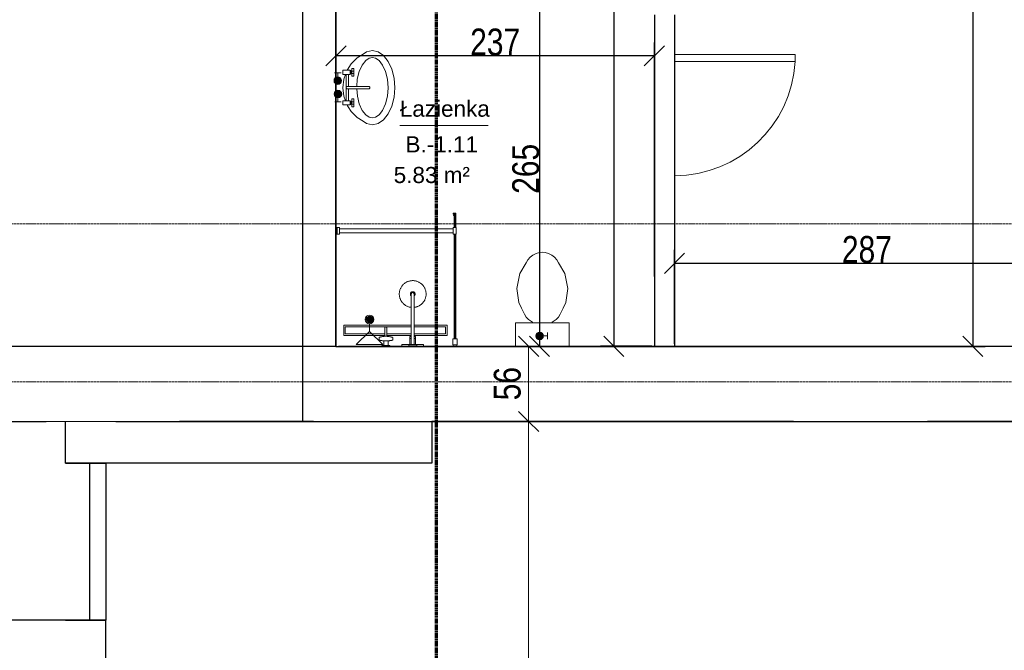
# Model space of a CAD drawing. Header units: millimetres. Extents: x -56641 to 6003, y -24465 to 16563.
# Tile 67 of 79: x -24221 to -16879, y -5569 to -870. Entities that reach past the tile are written whole.
import ezdxf
from ezdxf.lldxf.tags import DXFTag

# ---------------------------------------------------------------- set-up
doc = ezdxf.new("R2010")
doc.units = ezdxf.units.MM
doc.linetypes.add('Kreska', pattern=[6.35, 3.175, -3.175])
doc.linetypes.add('Linia siatki', pattern=[22.225, 12.7, -3.175, 3.175, -3.175])
for name, color, linetype, lineweight in [('A-ANNO-DIMS', 7, 'Continuous', 5), ('A-ANNO-DIMS-100', 7, 'Continuous', 5), ('A-AREA-IDEN', 7, 'Continuous', 5), ('A-DETL-GENF', 7, 'Continuous', 5), ('A-DOOR', 7, 'Continuous', 5), ('A-WALL', 7, 'Continuous', 5), ('G-ANNO-SYMB', 7, 'Continuous', 5), ('IS_Odbiorniki', 7, 'SOLID', 18), ('P-SANR-FIXT', 7, 'Continuous', 5), ('S-GRID', 7, 'Continuous', 5)]:
    doc.layers.add(name, color=color, linetype=linetype, lineweight=lineweight)
doc.layers.add('Default', color=7, linetype='Continuous')
doc.layers.add('IS_Ciepła_woda', color=1, linetype='DASHDOT', lineweight=30, true_color=0xff0000)
doc.styles.add('Arial_2', font='arial.ttf', dxfattribs={"width": 0.8, "height": 200})
doc.styles.add('Arial_3', font='arial.ttf', dxfattribs={"height": 120})
tags = doc.linetypes.add('DASHDOT', pattern=[20, 10, -5, 0, -5]).pattern_tags.tags
tags[10:11] = [DXFTag(74, 4), DXFTag(75, 0), DXFTag(340, '0'), DXFTag(46, 0.0), DXFTag(50, 0.0), DXFTag(44, 0.0), DXFTag(45, 0.0)]
tags[8:9] = [DXFTag(74, 4), DXFTag(75, 0), DXFTag(340, '0'), DXFTag(46, 0.0), DXFTag(50, 0.0), DXFTag(44, 0.0), DXFTag(45, 0.0)]
tags[6:7] = [DXFTag(74, 4), DXFTag(75, 0), DXFTag(340, '0'), DXFTag(46, 0.0), DXFTag(50, 0.0), DXFTag(44, 0.0), DXFTag(45, 0.0)]
tags[4:5] = [DXFTag(74, 4), DXFTag(75, 0), DXFTag(340, '0'), DXFTag(46, 0.0), DXFTag(50, 0.0), DXFTag(44, 0.0), DXFTag(45, 0.0)]
tags = doc.linetypes.add('SOLID', pattern=[10, 10, 0]).pattern_tags.tags
tags[6:7] = [DXFTag(74, 4), DXFTag(75, 0), DXFTag(340, '0'), DXFTag(46, 0.0), DXFTag(50, 0.0), DXFTag(44, 0.0), DXFTag(45, 0.0)]
tags[4:5] = [DXFTag(74, 4), DXFTag(75, 0), DXFTag(340, '0'), DXFTag(46, 0.0), DXFTag(50, 0.0), DXFTag(44, 0.0), DXFTag(45, 0.0)]
doc.dimstyles.new('REVIT_standard', dxfattribs={"dimscale": 304.8, "dimtxt": 204.05188, "dimasz": 0.492126, "dimexe": 0.328084, "dimexo": 0.0625, "dimgap": 0, "dimtad": 1, "dimdec": 0, "dimlfac": 0.1, "dimzin": 0, "dimdsep": 46, "dimtxsty": 'Arial_2', "dimblk1": 'OBLIQUE', "dimblk2": 'OBLIQUE', "dimsah": 1, "dimcen": 0.09, "dimazin": 0, "dimtfac": 1, "dimtdec": 4, "dimtix": 1, "dimtmove": 0, "dimatfit": 3, "dimfxl": 0.328084, "dimfxlon": 1, "dimtvp": 1, "dimtolj": 1, "dimtzin": 0, "dimarcsym": 2})

# ---------------------------------------------------------------- blocks, each defined once
blk = doc.blocks.new('DIMBLOCK67-RZUT PIWNICY')
at = {"layer": 'A-ANNO-DIMS-100', "color": 250, "true_color": 0x303030, "transparency": 16777216}
for p, q in [((-20426, -3864.4), (-20501, -3789.4)), ((-20426, -3864.4), (-20526, -3864.4)), ((-20426, -9034.4), (-20426, -3864.4)), ((-20426, -3864.4), (-20351, -3939.4)), ((-20426, -3864.4), (-20326, -3864.4)), ((-20426, -9034.4), (-20501, -8959.4)), ((-20426, -9034.4), (-20526, -9034.4)), ((-20426, -9034.4), (-20351, -9109.4)), ((-20426, -9034.4), (-20326, -9034.4))]:
    blk.add_line(p, q, dxfattribs=at)
at = {"layer": 'A-ANNO-DIMS-100', "color": 0, "transparency": 16777216, "insert": (-20685.6, -6633.1), "char_height": 200, "width": 440.752, "attachment_point": 1, "rotation": 90, "line_spacing_factor": 0.941778, "style": 'Arial_2'}
blk.add_mtext('517', dxfattribs=at)
blk = doc.blocks.new('_Oblique')
at = {"color": 0, "linetype": 'ByBlock', "lineweight": -2}
blk.add_line((-0.5, -0.5), (0.5, 0.5), dxfattribs=at)
blk = doc.blocks.new('DIMBLOCK68-RZUT PIWNICY')
at = {"layer": 'A-ANNO-DIMS-100', "color": 250, "true_color": 0x303030, "transparency": 16777216}
for p, q in [((-20426, -3304.4), (-20501, -3229.4)), ((-20426, -3304.4), (-20526, -3304.4)), ((-20426, -3864.4), (-20426, -3304.4)), ((-20426, -3304.4), (-20351, -3379.4)), ((-20426, -3304.4), (-20326, -3304.4)), ((-20426, -3864.4), (-20501, -3789.4)), ((-20426, -3864.4), (-20526, -3864.4)), ((-20426, -3864.4), (-20351, -3939.4)), ((-20426, -3864.4), (-20326, -3864.4))]:
    blk.add_line(p, q, dxfattribs=at)
at = {"layer": 'A-ANNO-DIMS-100', "color": 0, "transparency": 16777216, "insert": (-20685.6, -3706.8), "char_height": 200, "width": 293.835, "attachment_point": 1, "rotation": 90, "line_spacing_factor": 0.941778, "style": 'Arial_2'}
blk.add_mtext('56', dxfattribs=at)
blk = doc.blocks.new('AN_pomieszczenia - Room Tag With Area-359654-RZUT PIWNICY')
at = {"layer": 'A-AREA-IDEN'}
for p in [(-3.295, 0), (3.295, 0)]:
    blk.add_line(p, (0, 0), dxfattribs=at)
blk = doc.blocks.new('*D373')
at = {"layer": 'A-ANNO-DIMS', "color": 0, "lineweight": -2, "transparency": 16777216}
for p, q in [((-18839.4, 6445.6), (-17013, 6445.6)), ((-17113, 6445.6), (-17113, -3304.4)), ((-18839.4, -3304.4), (-17013, -3304.4))]:
    blk.add_line(p, q, dxfattribs=at)
at = {"layer": 'Defpoints', "color": 0, "transparency": 16777216}
for p in [(-18858.4, 6445.6), (-18858.4, -3304.4), (-17113, -3304.4)]:
    blk.add_point(p, dxfattribs=at)
at = {"layer": 'A-ANNO-DIMS', "color": 0, "lineweight": -2, "transparency": 16777216, "xscale": 150, "yscale": 150, "zscale": 150}
for p, rotation in [((-17113, 6445.6), 90), ((-17113, -3304.4), 270)]:
    blk.add_blockref('_Oblique', p, dxfattribs=dict(at, rotation=rotation))
at = {"layer": 'A-ANNO-DIMS', "color": 0, "transparency": 16777216, "insert": (-17215.2, 1570.6), "char_height": 200, "attachment_point": 5, "rotation": 90, "style": 'Arial_2'}
blk.add_mtext('\\A1;975', dxfattribs=at)
blk = doc.blocks.new('A$C4DF32C06')
at = {"layer": 'IS_Odbiorniki', "ltscale": 10}
h = blk.add_hatch(color=256, dxfattribs=at)
h.dxf.hatch_style = 1
edge = h.paths.add_edge_path()
edge.add_arc((28.2, 28.2), 28.2, 0, 360)
for points in [[(56.5, 28.2), (86.6, 28.2), (86.6, 52.7)], [(56.5, 28.2), (86.6, 28.2), (86.6, 3.8)]]:
    blk.add_lwpolyline(points, dxfattribs=at)
blk.add_circle((28.2, 28.2), 28.2, dxfattribs=at)
blk = doc.blocks.new('Sanitary_Showers_Roca_T-500-Pack-Basic-Thermostatic - T-500 Pack Basic Thermostatic-822852-Rzut Parteru')
at = {"layer": 'A-DETL-GENF'}
for p, q in [((63, 0), (-4.7, 0)), ((-4.7, 0), (-4.7, -13)), ((85.3, 0), (63, 0)), ((155.3, 0), (85.3, 0)), ((-174.7, -47), (-175.3, -48)), ((-175.3, -48), (-175.3, -65.1)), ((-175.3, -65.1), (-174.7, -66.2)), ((-173.9, -46.4), (-174.7, -47)), ((-174.7, -66.2), (-173.9, -66.7)), ((-172.8, -45.9), (-173.9, -46.4)), ((-173.9, -66.7), (-172.8, -67.2)), ((-171.4, -45.4), (-172.8, -45.9)), ((-172.8, -67.2), (-171.4, -67.7)), ((-169.8, -44.9), (-171.4, -45.4)), ((-171.4, -67.7), (-169.8, -68.2)), ((-167.8, -44.5), (-169.8, -44.9)), ((-169.8, -68.2), (-167.8, -68.7)), ((-165.6, -44), (-167.8, -44.5)), ((-167.8, -68.7), (-165.5, -69.1)), ((-163.2, -43.6), (-165.6, -44)), ((-165.5, -69.1), (-164, -69.6)), ((-164, -69.6), (-163.1, -69.8)), ((-160.5, -43.2), (-163.2, -43.6)), ((-163.1, -69.8), (-156.8, -71.3)), ((-157.6, -42.8), (-160.5, -43.2)), ((-154.4, -42.5), (-157.6, -42.8)), ((-156.8, -71.3), (-155.8, -71.5)), ((-155.8, -71.5), (-154.8, -71.7)), ((-154.8, -71.7), (-149.8, -72.7)), ((-123.6, -0.1), (-154.7, -0.1)), ((-154.7, -0.1), (-154.7, -6.1)), ((-154.7, -6.1), (-140.7, -6.1)), ((-151.1, -42.2), (-154.4, -42.5)), ((-147.7, -41.9), (-151.1, -42.2)), ((-149.8, -72.7), (-148.9, -72.8)), ((-148.9, -72.8), (-147.9, -73)), ((-147.9, -73), (-146.8, -73.1)), ((-144.1, -41.7), (-147.7, -41.9)), ((-146.8, -73.1), (-142.4, -73.8)), ((-140.7, -41.5), (-144.1, -41.7)), ((-140.7, -6.1), (-140.7, -41.5)), ((-140.7, -6.1), (-108.7, -6.1)), ((-134.3, -41.3), (-140.7, -41.5)), ((-127.9, -41.2), (-134.3, -41.3)), ((-121.5, -41.2), (-127.9, -41.2)), ((-94.7, -0.1), (-123.6, -0.1)), ((-115.1, -41.3), (-121.5, -41.2)), ((-108.7, -41.5), (-115.1, -41.3)), ((-108.7, -41.5), (-108.7, -6.1)), ((-108.7, -6.1), (-94.7, -6.1)), ((-105.4, -41.7), (-108.7, -41.5)), ((-107, -73.7), (-102.6, -73.1)), ((-101.8, -41.9), (-105.4, -41.7)), ((-102.6, -73.1), (-101.5, -73)), ((-98.3, -42.2), (-101.8, -41.9)), ((-101.5, -73), (-100.5, -72.8)), ((-100.5, -72.8), (-99.6, -72.7)), ((-99.6, -72.7), (-94.7, -71.7)), ((-95, -42.5), (-98.3, -42.2)), ((-91.9, -42.8), (-95, -42.5)), ((-94.7, -6.1), (-94.7, -0.1)), ((-94.7, -71.7), (-93.6, -71.5)), ((-93.6, -71.5), (-92.6, -71.3)), ((-92.6, -71.3), (-86.4, -69.8)), ((-89, -43.2), (-91.9, -42.8)), ((-86.3, -43.6), (-89, -43.2)), ((-86.4, -69.8), (-85.4, -69.5)), ((-83.8, -44), (-86.3, -43.6)), ((-85.4, -69.5), (-83.9, -69.1)), ((-83.9, -69.1), (-81.6, -68.6)), ((-81.6, -44.4), (-83.8, -44)), ((-79.7, -44.9), (-81.6, -44.4)), ((-81.6, -68.6), (-79.6, -68.2)), ((-78, -45.4), (-79.7, -44.9)), ((-79.6, -68.2), (-78, -67.7)), ((-76.6, -45.9), (-78, -45.4)), ((-78, -67.7), (-76.6, -67.2)), ((-75.5, -46.4), (-76.6, -45.9)), ((-76.6, -67.2), (-75.5, -66.7)), ((-74.8, -46.9), (-75.5, -46.4)), ((-75.5, -66.7), (-74.8, -66.1)), ((-74.1, -48), (-74.8, -46.9)), ((-74.8, -66.1), (-74.1, -65.1)), ((-74.1, -65.1), (-74.1, -48)), ((-4.7, -13), (53.8, -13)), ((45.3, -0.1), (45.3, -12.1)), ((45.3, -12.1), (105.3, -12.1)), ((53.8, -13), (54, -29.1)), ((53.8, -13), (61.3, -13)), ((54, -29.1), (54, -31.8)), ((54, -31.8), (54.3, -52.5)), ((54.3, -52.5), (54.7, -73.3)), ((54.4, -57.9), (65, -57.9)), ((54.7, -73.3), (65, -73.3)), ((60.3, -57.9), (59.5, -57.9)), ((60.3, -73.2), (59.5, -73.3)), ((61.1, -57.8), (60.3, -57.9)), ((61.1, -73.1), (60.3, -73.2)), ((61.9, -57.6), (61.1, -57.8)), ((61.9, -73), (61.1, -73.1)), ((61.3, -12.1), (61.3, -14.6)), ((61.3, -14.6), (89.3, -14.6)), ((62.6, -57.4), (61.9, -57.6)), ((62.6, -72.8), (61.9, -73)), ((63.4, -57.2), (62.6, -57.4)), ((63.4, -72.6), (62.6, -72.8)), ((64.2, -57), (63.4, -57.2)), ((64.2, -72.3), (63.4, -72.6)), ((65, -56.7), (64.2, -57)), ((65, -72.1), (64.2, -72.3)), ((65, -73.3), (64.8, -290.3)), ((65, -14.6), (65, -73.3)), ((89.3, -12.1), (75.3, -12.1)), ((85.6, -73.3), (85.6, -14.6)), ((86.4, -56.9), (85.6, -56.7)), ((85.6, -57.9), (96.2, -57.9)), ((86.4, -72.3), (85.6, -72)), ((85.6, -290.3), (85.6, -73.3)), ((85.6, -73.3), (95.8, -73.3)), ((87.2, -57.2), (86.4, -56.9)), ((87.2, -72.5), (86.4, -72.3)), ((88, -57.4), (87.2, -57.2)), ((88, -72.7), (87.2, -72.5)), ((88.8, -57.6), (88, -57.4)), ((88.8, -72.9), (88, -72.7)), ((89.6, -57.8), (88.8, -57.6)), ((89.6, -73.1), (88.8, -72.9)), ((89.3, -14.6), (89.3, -12.1)), ((96.8, -13), (89.3, -13)), ((90.4, -57.9), (89.6, -57.8)), ((90.4, -73.2), (89.6, -73.1)), ((91.3, -57.9), (90.4, -57.9)), ((91.3, -73.3), (90.4, -73.2)), ((95.8, -73.3), (96.3, -52.5)), ((96.3, -52.5), (96.5, -31.8)), ((96.5, -29.1), (96.8, -13)), ((96.5, -31.8), (96.5, -29.1)), ((96.8, -13), (155.3, -13)), ((105.3, -12.1), (105.3, -0.1)), ((155.3, -13), (155.3, 0)), ((-142.4, -73.8), (-141.6, -73.9)), ((-141.6, -73.9), (-140.6, -74)), ((-140.6, -74), (-139.6, -74.1)), ((-139.6, -74.1), (-138.6, -74.2)), ((-138.6, -74.2), (-137.6, -74.3)), ((-137.6, -74.3), (-136.5, -74.3)), ((-136.5, -74.3), (-133.6, -74.6)), ((-133.6, -74.6), (-132.8, -74.6)), ((-132.8, -74.6), (-131.7, -74.7)), ((-131.7, -74.7), (-131.7, -80.5)), ((-131.7, -74.7), (-128.9, -74.8)), ((-131.7, -80.5), (-131.7, -86)), ((-131.7, -86), (-131.7, -88.8)), ((-131.7, -88.8), (-131.7, -91.8)), ((-131.7, -91.8), (-131.7, -96.5)), ((-131.7, -96.5), (-131.7, -101.5)), ((-131.7, -101.5), (-131.7, -116.3)), ((-131.7, -116.3), (-131.7, -138.6)), ((-131.7, -138.6), (-131.5, -139.9)), ((-131.5, -139.9), (-131.1, -141.1)), ((-131.1, -141.1), (-130.4, -142.3)), ((-130.4, -142.3), (-129.5, -143.4)), ((-129.5, -143.4), (-127.2, -144.9)), ((-128.9, -74.8), (-126.1, -74.9)), ((-127.2, -144.9), (-126, -145.3)), ((-126.1, -74.9), (-123.3, -74.9)), ((-126, -145.3), (-124.7, -145.5)), ((-124.7, -145.5), (-123.4, -145.3)), ((-123.4, -145.3), (-122.1, -144.9)), ((-123.3, -74.9), (-120.5, -74.8)), ((-122.1, -144.9), (-119.9, -143.3)), ((-120.5, -74.8), (-117.7, -74.7)), ((-119.9, -143.3), (-119, -142.3)), ((-119, -142.3), (-118.3, -141.1)), ((-118.3, -141.1), (-117.8, -139.9)), ((-117.8, -139.9), (-117.7, -138.6)), ((-117.7, -74.7), (-116.7, -74.6)), ((-117.7, -109.6), (-117.7, -74.7)), ((-117.7, -121.5), (-117.7, -109.6)), ((-117.7, -130.3), (-117.7, -121.5)), ((-117.7, -136.7), (-117.7, -130.3)), ((-117.7, -138.6), (-117.7, -136.7)), ((-116.7, -74.6), (-115.8, -74.6)), ((-115.8, -74.6), (-112.9, -74.3)), ((-112.9, -74.3), (-111.8, -74.3)), ((-111.8, -74.3), (-110.8, -74.2)), ((-110.8, -74.2), (-109.8, -74.1)), ((-109.8, -74.1), (-108.8, -74)), ((-108.8, -74), (-107.9, -73.9)), ((-107.9, -73.9), (-107, -73.7)), ((49.5, -293.1), (44.6, -294.6)), ((54.6, -291.9), (49.5, -293.1)), ((59.6, -291), (54.6, -291.9)), ((64.8, -290.3), (59.6, -291)), ((65, -290.3), (65, -385.5)), ((90.3, -290.9), (85.6, -290.3)), ((85.6, -385.5), (85.6, -290.3)), ((95.3, -291.8), (90.3, -290.9)), ((100.2, -292.9), (95.3, -291.8)), ((104.9, -294.3), (100.2, -292.9)), ((-21.6, -364.9), (-22.7, -369.8)), ((-20.2, -360.1), (-21.6, -364.9)), ((-18.7, -355.5), (-20.2, -360.1)), ((-16.9, -351), (-18.7, -355.5)), ((-15, -346.7), (-16.9, -351)), ((-12.8, -342.5), (-15, -346.7)), ((-10.6, -338.5), (-12.8, -342.5)), ((-8.2, -334.6), (-10.6, -338.5)), ((-5.6, -331), (-8.2, -334.6)), ((-2.9, -327.4), (-5.6, -331)), ((0, -324), (-2.9, -327.4)), ((3.1, -320.6), (0, -324)), ((6.4, -317.2), (3.1, -320.6)), ((10, -314.1), (6.4, -317.2)), ((13.7, -311), (10, -314.1)), ((17.6, -308.1), (13.7, -311)), ((21.7, -305.3), (17.6, -308.1)), ((26, -302.8), (21.7, -305.3)), ((30.4, -300.4), (26, -302.8)), ((35, -298.2), (30.4, -300.4)), ((39.7, -296.3), (35, -298.2)), ((44.6, -294.6), (39.7, -296.3)), ((109.5, -295.8), (104.9, -294.3)), ((114, -297.6), (109.5, -295.8)), ((118.4, -299.5), (114, -297.6)), ((122.5, -301.6), (118.4, -299.5)), ((126.6, -303.9), (122.5, -301.6)), ((130.4, -306.3), (126.6, -303.9)), ((134.1, -308.9), (130.4, -306.3)), ((137.6, -311.6), (134.1, -308.9)), ((141.1, -314.5), (137.6, -311.6)), ((144.5, -317.6), (141.1, -314.5)), ((147.8, -320.9), (144.5, -317.6)), ((151, -324.4), (147.8, -320.9)), ((154.1, -328.2), (151, -324.4)), ((157, -332.1), (154.1, -328.2)), ((159.7, -336.2), (157, -332.1)), ((162.3, -340.5), (159.7, -336.2)), ((164.7, -344.9), (162.3, -340.5)), ((166.8, -349.5), (164.7, -344.9)), ((168.8, -354.2), (166.8, -349.5)), ((170.5, -359.1), (168.8, -354.2)), ((171.9, -364), (170.5, -359.1)), ((173.1, -369), (171.9, -364)), ((-24.6, -384.8), (-24.7, -390)), ((-24.7, -390), (-24.6, -395.1)), ((-24.2, -379.7), (-24.6, -384.8)), ((-24.6, -395.1), (-24.2, -400.3)), ((-23.6, -374.7), (-24.2, -379.7)), ((-24.2, -400.3), (-23.5, -405.4)), ((-22.7, -369.8), (-23.6, -374.7)), ((-23.5, -405.4), (-22.5, -410.5)), ((-22.5, -410.5), (-21.3, -415.5)), ((-21.3, -415.5), (-19.9, -420.5)), ((-19.9, -420.5), (-18.2, -425.3)), ((-18.2, -425.3), (-16.2, -430)), ((-16.2, -430), (-14.1, -434.6)), ((-14.1, -434.6), (-11.7, -439.1)), ((-11.7, -439.1), (-9.1, -443.3)), ((58.2, -386.3), (57.8, -388.8)), ((57.8, -388.8), (57.9, -391.4)), ((57.9, -391.4), (58.3, -393.9)), ((58.9, -383.8), (58.2, -386.3)), ((58.3, -393.9), (59.1, -396.4)), ((59.9, -381.4), (58.9, -383.8)), ((59.1, -396.4), (60.3, -398.7)), ((61.3, -379.3), (59.9, -381.4)), ((60.3, -398.7), (61.7, -400.8)), ((63, -377.3), (61.3, -379.3)), ((61.7, -400.8), (63.5, -402.7)), ((65, -375.6), (63, -377.3)), ((63.5, -402.7), (65.5, -404.3)), ((65, -385.5), (65.3, -392.3)), ((65.3, -392.3), (69, -397.9)), ((65.5, -404.3), (67.8, -405.6)), ((67.8, -405.6), (70.2, -406.5)), ((69, -397.9), (75.3, -400.1)), ((70.2, -406.5), (72.7, -407.1)), ((72.7, -407.1), (75.3, -407.3)), ((75.3, -400.1), (81.6, -397.9)), ((75.3, -407.3), (77.9, -407.1)), ((77.9, -407.1), (80.4, -406.5)), ((80.4, -406.5), (82.8, -405.6)), ((81.6, -397.9), (85.3, -392.3)), ((82.8, -405.6), (85, -404.3)), ((85, -404.3), (87.1, -402.7)), ((85.3, -392.3), (85.6, -385.5)), ((87.6, -377.3), (85.6, -375.6)), ((87.1, -402.7), (88.8, -400.8)), ((89.3, -379.3), (87.6, -377.3)), ((88.8, -400.8), (90.3, -398.7)), ((90.7, -381.4), (89.3, -379.3)), ((90.3, -398.7), (91.5, -396.4)), ((91.7, -383.8), (90.7, -381.4)), ((91.5, -396.4), (92.3, -393.9)), ((92.4, -386.3), (91.7, -383.8)), ((92.3, -393.9), (92.7, -391.4)), ((92.8, -388.8), (92.4, -386.3)), ((92.7, -391.4), (92.8, -388.8)), ((161.1, -441), (163.4, -437)), ((163.4, -437), (165.5, -432.8)), ((165.5, -432.8), (167.5, -428.5)), ((167.5, -428.5), (169.2, -424)), ((169.2, -424), (170.8, -419.4)), ((170.8, -419.4), (172.1, -414.6)), ((172.1, -414.6), (173.3, -409.8)), ((174.1, -374.1), (173.1, -369)), ((173.3, -409.8), (174.2, -404.8)), ((174.7, -379.3), (174.1, -374.1)), ((174.2, -404.8), (174.8, -399.8)), ((175.1, -384.4), (174.7, -379.3)), ((174.8, -399.8), (175.2, -394.7)), ((175.3, -389.6), (175.1, -384.4)), ((175.2, -394.7), (175.3, -389.6)), ((-9.1, -443.3), (-6.4, -447.5)), ((-6.4, -447.5), (-3.5, -451.4)), ((-3.5, -451.4), (-0.4, -455.1)), ((-0.4, -455.1), (2.8, -458.6)), ((2.8, -458.6), (6.1, -461.9)), ((6.1, -461.9), (9.5, -465.1)), ((9.5, -465.1), (13, -468)), ((13, -468), (16.5, -470.7)), ((16.5, -470.7), (20.2, -473.2)), ((20.2, -473.2), (24, -475.6)), ((24, -475.6), (28, -477.9)), ((28, -477.9), (32.2, -480)), ((32.2, -480), (36.6, -482)), ((36.6, -482), (41, -483.7)), ((41, -483.7), (45.7, -485.3)), ((45.7, -485.3), (50.4, -486.6)), ((50.4, -486.6), (55.3, -487.7)), ((55.3, -487.7), (60.2, -488.6)), ((60.2, -488.6), (65.3, -489.3)), ((65.3, -489.3), (70.4, -489.6)), ((70.4, -489.6), (75.5, -489.8)), ((75.5, -489.8), (80.6, -489.6)), ((80.6, -489.6), (85.8, -489.2)), ((85.8, -489.2), (90.9, -488.5)), ((90.9, -488.5), (96, -487.6)), ((96, -487.6), (101.1, -486.4)), ((101.1, -486.4), (106, -484.9)), ((106, -484.9), (110.8, -483.2)), ((110.8, -483.2), (115.6, -481.3)), ((115.6, -481.3), (120.2, -479.1)), ((120.2, -479.1), (124.6, -476.8)), ((124.6, -476.8), (128.9, -474.2)), ((128.9, -474.2), (133, -471.4)), ((133, -471.4), (136.9, -468.5)), ((136.9, -468.5), (140.6, -465.5)), ((140.6, -465.5), (144.1, -462.3)), ((144.1, -462.3), (147.5, -459)), ((147.5, -459), (150.6, -455.6)), ((150.6, -455.6), (153.5, -452.1)), ((153.5, -452.1), (156.2, -448.5)), ((156.2, -448.5), (158.7, -444.9)), ((158.7, -444.9), (161.1, -441))]:
    blk.add_line(p, q, dxfattribs=at)
blk = doc.blocks.new('Plumbing_Drainage_Roca_IN-WALL-950-IN-DRAIN-CHANNEL-Installatio - IN-WALL 950 IN-DRAIN CHANNEL - Installation drainage kit-V29-Rzut Parteru')
at = {"layer": 'A-DETL-GENF'}
for p, q in [((-385.7, 39.3), (-385.7, -38.1)), ((-78, 39.3), (-385.7, 39.3)), ((-78, 39.3), (-385.7, 39.3)), ((-385.7, 39.3), (-385.7, -38.1)), ((-78, 27.3), (-373.4, 27.3)), ((-373.4, 27.3), (-373.4, -26)), ((118.7, 39.3), (-63.9, 39.3)), ((118.7, 39.3), (-63.9, 39.3)), ((118.7, 27.3), (-63.9, 27.3)), ((385.8, 39.3), (139.3, 39.3)), ((385.8, 39.3), (139.3, 39.3)), ((373.6, 27.3), (139.3, 27.3)), ((373.6, -26), (373.6, 27.3)), ((385.8, -38.1), (385.8, 39.3)), ((385.8, -38.1), (385.8, 39.3)), ((-385.7, -38.1), (118.6, -38.1)), ((-385.7, -38.1), (118.6, -38.1)), ((-373.4, -26), (118.7, -26)), ((139.3, -26), (373.6, -26)), ((139.3, -38.1), (385.8, -38.1)), ((139.3, -38.1), (385.8, -38.1))]:
    blk.add_line(p, q, dxfattribs=at)
blk = doc.blocks.new('Sanitary_Shower-screens_Shower-wall-Square_100_GB51SRWL10 _1_ - 1000 mm_ Chromed Profiles-830542-Rzut Parteru')
at = {"layer": 'P-SANR-FIXT', "color": 13, "true_color": 0xcb6b69}
for p, q in [((11, 898), (1, 898)), ((11, 899), (11, 898)), ((11, 898), (11, 870)), ((56.5, 900), (12, 900)), ((58, 869.5), (58, 898.5)), ((837, 890.5), (58, 890.5)), ((58, 890.5), (58, 877.5)), ((837, 887), (58, 887)), ((58, 887), (58, 881)), ((887, 893), (837, 893)), ((837, 893), (837, 870)), ((887, 870), (887, 893)), ((993.5, 890.5), (887, 890.5)), ((991.5, 887), (887, 887)), ((980, 888.6), (979.9, 887.1)), ((979.9, 887.1), (991.8, 888.3)), ((991.4, 889.5), (980, 888.6)), ((991.5, 881), (991.5, 887)), ((991.8, 888.3), (991.8, 879.7)), ((993, 880.1), (993, 888)), ((993.5, 877.5), (993.5, 890.5)), ((1, 870), (11, 870)), ((11, 870), (11, 869)), ((12, 868), (56.5, 868)), ((58, 881), (837, 881)), ((58, 877.5), (837, 877.5)), ((837, 870), (887, 870)), ((846.5, 870), (846.5, 23)), ((877.5, 23), (877.5, 870)), ((887, 881), (991.5, 881)), ((887, 877.5), (981.3, 877.5)), ((977.8, 872.6), (991.1, 871.2)), ((981.1, 876.9), (978.3, 877.2)), ((991.8, 879.7), (979.9, 880.9)), ((979.9, 880.9), (979.9, 879.8)), ((979.9, 879.8), (981.8, 879.6)), ((981.8, 879.6), (981.1, 876.9)), ((988.9, 876), (989.6, 878.9)), ((991.5, 875.7), (988.9, 876)), ((989.3, 877.5), (993.5, 877.5)), ((989.6, 878.9), (991.3, 878.6)), ((846.5, 23), (837, 23)), ((837, 23), (837, 0)), ((837, 0), (887, 0)), ((838, 6), (888, 6)), ((846.5, 23), (877.5, 23)), ((887, 23), (877.5, 23)), ((887, 0), (887, 23))]:
    blk.add_line(p, q, dxfattribs=at)
for centre, radius, start, end in [((12, 899), 1, 90, 180), ((56.5, 898.5), 1.5, 0, 90), ((991.5, 888), 1.51, 2.45046, 94.355), ((12, 869), 1, 180, 270), ((56.5, 869.5), 1.5, 270, 360), ((978, 874.9), 2.29, 83.07274, 263.75801), ((991.3, 873.5), 2.28, 263.75801, 84.12082), ((991.5, 880.1), 1.52, 261.82393, 359.96907)]:
    blk.add_arc(centre, radius, start, end, dxfattribs=at)
blk = doc.blocks.new('M_Jednoskrzydłowe płytowe - 90-1507568-RZUT PIWNICY')
at = {"layer": 'A-DOOR'}
for p, q in [((399, -60), (399, -960.2)), ((450, -60), (399, -60)), ((450, -60), (450, -960.2)), ((450, -960.2), (399, -960.2))]:
    blk.add_line(p, q, dxfattribs=at)
blk.add_arc((450, -60), 901.7, 180, 266.7576, dxfattribs=at)
blk = doc.blocks.new('*D387')
at = {"layer": 'A-ANNO-DIMS', "color": 0, "lineweight": -2, "transparency": 16777216}
for p, q in [((-21862.4, -2782.9), (-21862.4, -1040)), ((-19488.4, -2782.9), (-19488.4, -1040)), ((-19488.4, -1140), (-21862.4, -1140))]:
    blk.add_line(p, q, dxfattribs=at)
at = {"layer": 'Defpoints', "color": 0, "transparency": 16777216}
for p in [(-21862.4, -1140), (-21862.4, -2802), (-19488.4, -2802)]:
    blk.add_point(p, dxfattribs=at)
at = {"layer": 'A-ANNO-DIMS', "color": 0, "lineweight": -2, "transparency": 16777216, "xscale": 150, "yscale": 150, "zscale": 150, "rotation": 180}
blk.add_blockref('_Oblique', (-21862.4, -1140), dxfattribs=at)
at = {"layer": 'A-ANNO-DIMS', "color": 0, "lineweight": -2, "transparency": 16777216, "xscale": 150, "yscale": 150, "zscale": 150}
blk.add_blockref('_Oblique', (-19488.4, -1140), dxfattribs=at)
at = {"layer": 'A-ANNO-DIMS', "color": 0, "transparency": 16777216, "insert": (-20675.4, -1037.8), "char_height": 200, "attachment_point": 5, "style": 'Arial_2'}
blk.add_mtext('\\A1;237', dxfattribs=at)
blk = doc.blocks.new('*D388')
at = {"layer": 'A-ANNO-DIMS', "color": 0, "lineweight": -2, "transparency": 16777216}
for p, q in [((-19507.5, 2085.6), (-19890, 2085.6)), ((-19790, 2085.6), (-19790, -3304.4)), ((-19507.5, -3304.4), (-19890, -3304.4))]:
    blk.add_line(p, q, dxfattribs=at)
at = {"layer": 'Defpoints', "color": 0, "transparency": 16777216}
for p in [(-19488.4, 2085.6), (-19790, -3304.4), (-19488.4, -3304.4)]:
    blk.add_point(p, dxfattribs=at)
at = {"layer": 'A-ANNO-DIMS', "color": 0, "lineweight": -2, "transparency": 16777216, "xscale": 150, "yscale": 150, "zscale": 150}
for p, rotation in [((-19790, 2085.6), 90), ((-19790, -3304.4), 270)]:
    blk.add_blockref('_Oblique', p, dxfattribs=dict(at, rotation=rotation))
at = {"layer": 'A-ANNO-DIMS', "color": 0, "transparency": 16777216, "insert": (-19892.2, -609.4), "char_height": 200, "attachment_point": 5, "rotation": 90, "style": 'Arial_2'}
blk.add_mtext('\\A1;539', dxfattribs=at)
blk = doc.blocks.new('*D394')
at = {"layer": 'A-ANNO-DIMS', "color": 0, "lineweight": -2, "transparency": 16777216}
for p, q in [((-19338.4, -3285.4), (-19338.4, -2586)), ((-16468.4, -3285.4), (-16468.4, -2586)), ((-16468.4, -2686), (-19338.4, -2686))]:
    blk.add_line(p, q, dxfattribs=at)
at = {"layer": 'Defpoints', "color": 0, "transparency": 16777216}
for p in [(-19338.4, -2686), (-19338.4, -3304.4), (-16468.4, -3304.4)]:
    blk.add_point(p, dxfattribs=at)
at = {"layer": 'A-ANNO-DIMS', "color": 0, "lineweight": -2, "transparency": 16777216, "xscale": 150, "yscale": 150, "zscale": 150, "rotation": 180}
blk.add_blockref('_Oblique', (-19338.4, -2686), dxfattribs=at)
at = {"layer": 'A-ANNO-DIMS', "color": 0, "lineweight": -2, "transparency": 16777216, "xscale": 150, "yscale": 150, "zscale": 150}
blk.add_blockref('_Oblique', (-16468.4, -2686), dxfattribs=at)
at = {"layer": 'A-ANNO-DIMS', "color": 0, "transparency": 16777216, "insert": (-17903.4, -2583.9), "char_height": 200, "attachment_point": 5, "style": 'Arial_2'}
blk.add_mtext('\\A1;287', dxfattribs=at)
blk = doc.blocks.new('*D398')
at = {"layer": 'A-ANNO-DIMS', "color": 0, "lineweight": -2, "transparency": 16777216}
for p, q in [((-21843.8, -659.4), (-20244.6, -659.4)), ((-20344.6, -659.4), (-20344.6, -3304.4)), ((-21843.4, -3304.4), (-20244.6, -3304.4))]:
    blk.add_line(p, q, dxfattribs=at)
at = {"layer": 'Defpoints', "color": 0, "transparency": 16777216}
for p in [(-21862.8, -659.4), (-21862.4, -3304.4), (-20344.6, -3304.4)]:
    blk.add_point(p, dxfattribs=at)
at = {"layer": 'A-ANNO-DIMS', "color": 0, "lineweight": -2, "transparency": 16777216, "xscale": 150, "yscale": 150, "zscale": 150}
for p, rotation in [((-20344.6, -659.4), 90), ((-20344.6, -3304.4), 270)]:
    blk.add_blockref('_Oblique', p, dxfattribs=dict(at, rotation=rotation))
at = {"layer": 'A-ANNO-DIMS', "color": 0, "transparency": 16777216, "insert": (-20446.7, -1981.9), "char_height": 200, "attachment_point": 5, "rotation": 90, "style": 'Arial_2'}
blk.add_mtext('\\A1;265', dxfattribs=at)

msp = doc.modelspace()

# ---------------------------------------------------------------- hatches: boundary and pattern name
at = {"true_color": 0xed1f24}
h = msp.add_hatch(color=240, dxfattribs=at)
h.dxf.hatch_style = 1
edge = h.paths.add_edge_path()
edge.add_arc((-21848.164, -1325.052), 24.467, 0, 360)
h = msp.add_hatch(color=240, dxfattribs=at)
h.dxf.hatch_style = 1
edge = h.paths.add_edge_path()
edge.add_arc((-21847.593, -1424.709), 24.467, 0, 360)
h = msp.add_hatch(color=240, dxfattribs=at)
h.dxf.hatch_style = 1
edge = h.paths.add_edge_path()
edge.add_arc((-21847.593, -1424.709), 24.467, 0, 360)
h = msp.add_hatch(color=240, dxfattribs=at)
h.dxf.hatch_style = 1
edge = h.paths.add_edge_path()
edge.add_arc((-21611.051, -3103.594), 24.467, 0, 360)
h = msp.add_hatch(color=240, dxfattribs=at)
h.dxf.hatch_style = 1
edge = h.paths.add_edge_path()
edge.add_arc((-20344.553, -3226.836), 24.467, 0, 360)

# ---------------------------------------------------------------- linework, layer by layer
for p, q in [((-21862.416, 2085.593), (-21862.416, -3304.407)), ((-19488.416, -834.407), (-19488.416, -3304.407)), ((-19338.416, -834.407), (-19338.416, -3304.407)), ((-22112.416, -3304.407), (-22112.416, -3864.407)), ((-21862.416, -3304.407), (-21943.416, -3304.407)), ((-21862.416, -3304.407), (-17187.416, -3304.407)), ((-21693.416, -3304.407), (-17022.416, -3304.407)), ((-17308, -3304.407), (-18308, -3304.407)), ((-23878.416, -4174.407), (-23878.416, -3864.407)), ((-23503.416, -3864.407), (-22243.416, -3864.407)), ((-22029.332, -3864.407), (-23029.332, -3864.407)), ((-18451.416, -3864.407), (-21148.416, -3864.407)), ((-21148.416, -3864.407), (-21148.416, -4174.407)), ((-14180.416, -3864.407), (-17451.416, -3864.407)), ((-21148.416, -4174.407), (-23878.416, -4174.407)), ((-23878.416, -4174.407), (-23578.416, -4174.407)), ((-23698.416, -5344.407), (-23698.416, -4174.407)), ((-23578.416, -4174.407), (-23578.416, -5344.407)), ((-21148.416, -4174.407), (-22648.416, -4174.407)), ((-23878.416, -5344.407), (-23578.416, -5344.407)), ((-23578.416, -5344.407), (-23818.416, -5344.407))]:
    msp.add_line(p, q)
at = {"color": 240, "true_color": 0xed1f24}
for centre in [(-21848.164, -1325.052), (-21847.593, -1424.709), (-21847.593, -1424.709), (-21611.051, -3103.594), (-20344.553, -3226.836)]:
    msp.add_circle(centre, 24.467, dxfattribs=at)
at = {"layer": 'A-WALL', "lineweight": 25}
for p, q in [((-22112.416, 2085.593), (-22112.416, -3304.407)), ((-21862.416, -3304.407), (-21862.416, -564.407)), ((-21943.416, -3304.407), (-26783.416, -3304.407)), ((-16113.416, -3304.407), (-21693.416, -3304.407)), ((-29583.416, -3864.407), (-24023.416, -3864.407)), ((-22243.416, -3864.407), (-14203.416, -3864.407)), ((-23578.416, -5344.407), (-26785.416, -5344.407)), ((-23578.416, -5789.407), (-23578.416, -5344.407))]:
    msp.add_line(p, q, dxfattribs=at)
at = {"layer": 'A-WALL'}
msp.add_line((-24023.416, -3864.407), (-23503.416, -3864.407), dxfattribs=at)
at = {"layer": 'Default', "color": 7, "lineweight": 15, "ltscale": 35, "transparency": 33554687}
for p, q in [((-21590.855, -1100.717), (-21634.238, -1110.134)), ((-21547.472, -1110.134), (-21590.855, -1100.717)), ((-21749.08, -1200.498), (-21704.31, -1155.605)), ((-21704.31, -1155.605), (-21658.792, -1126.904)), ((-21640.159, -1174.731), (-21666.509, -1208.071)), ((-21634.238, -1110.134), (-21658.792, -1126.904)), ((-21614.094, -1156.924), (-21640.159, -1174.731)), ((-21590.855, -1151.881), (-21614.094, -1156.924)), ((-21567.617, -1156.924), (-21590.855, -1151.881)), ((-21541.551, -1174.731), (-21567.617, -1156.924)), ((-21507.059, -1137.743), (-21547.472, -1110.134)), ((-21515.201, -1208.071), (-21541.551, -1174.731)), ((-21472.334, -1181.663), (-21507.059, -1137.743)), ((-21810.758, -1278.138), (-21810.758, -1246.735)), ((-21810.758, -1246.735), (-21756.53, -1246.735)), ((-21778.078, -1246.735), (-21749.08, -1200.498)), ((-21756.53, -1246.735), (-21756.53, -1249.953)), ((-21743.372, -1253.904), (-21743.372, -1233.719)), ((-21743.372, -1233.719), (-21728.437, -1233.719)), ((-21728.437, -1233.719), (-21728.437, -1253.904)), ((-21666.509, -1208.071), (-21688.681, -1255.691)), ((-21493.048, -1255.691), (-21515.201, -1208.071)), ((-21445.699, -1238.904), (-21472.334, -1181.663)), ((-21428.968, -1305.56), (-21445.699, -1238.904)), ((-21810.758, -1278.138), (-21756.53, -1278.138)), ((-21810.758, -1377.092), (-21803.683, -1314.078)), ((-21803.683, -1314.078), (-21791.13, -1278.138)), ((-21786.009, -1278.138), (-21786.009, -1376.267)), ((-21769.243, -1278.138), (-21769.243, -1367.114)), ((-21756.53, -1249.953), (-21756.53, -1274.36)), ((-21756.53, -1249.953), (-21751.374, -1249.953)), ((-21751.374, -1274.36), (-21756.53, -1274.36)), ((-21756.53, -1274.36), (-21756.53, -1278.138)), ((-21751.374, -1249.953), (-21751.374, -1253.904)), ((-21751.374, -1270.413), (-21751.374, -1253.904)), ((-21751.374, -1253.904), (-21743.372, -1253.904)), ((-21751.374, -1270.413), (-21743.372, -1270.413)), ((-21751.374, -1270.413), (-21751.374, -1274.36)), ((-21743.372, -1270.413), (-21743.372, -1253.904)), ((-21743.372, -1253.904), (-21728.437, -1253.904)), ((-21743.372, -1291.503), (-21743.372, -1270.413)), ((-21743.372, -1270.413), (-21728.437, -1270.413)), ((-21728.437, -1291.503), (-21743.372, -1291.503)), ((-21728.437, -1253.904), (-21728.437, -1270.413)), ((-21728.437, -1270.413), (-21728.437, -1291.503)), ((-21703.26, -1313.749), (-21707.652, -1367.22)), ((-21688.681, -1255.691), (-21703.26, -1313.749)), ((-21478.469, -1313.695), (-21493.048, -1255.691)), ((-21473.419, -1377.092), (-21478.469, -1313.695)), ((-21423.244, -1377.092), (-21428.968, -1305.56)), ((-21803.683, -1440.101), (-21810.758, -1377.092)), ((-21786.009, -1367.114), (-21786.009, -1372.476)), ((-21781.297, -1367.114), (-21786.009, -1372.476)), ((-21786.009, -1372.476), (-21786.009, -1380.056)), ((-21786.009, -1376.267), (-21786.009, -1474.394)), ((-21786.009, -1380.056), (-21786.009, -1385.417)), ((-21786.009, -1380.056), (-21781.297, -1385.417)), ((-21635.767, -1367.114), (-21781.297, -1367.114)), ((-21781.297, -1385.417), (-21769.243, -1385.417)), ((-21614.343, -1385.417), (-21769.243, -1385.417)), ((-21769.243, -1385.417), (-21769.243, -1474.394)), ((-21707.652, -1385.417), (-21703.243, -1440.484)), ((-21614.343, -1367.114), (-21635.767, -1367.114)), ((-21610.023, -1372.476), (-21614.343, -1367.114)), ((-21610.023, -1380.056), (-21614.343, -1385.417)), ((-21610.023, -1380.056), (-21614.343, -1385.417)), ((-21610.023, -1372.476), (-21610.023, -1376.267)), ((-21610.023, -1376.267), (-21610.023, -1380.056)), ((-21478.469, -1440.484), (-21473.419, -1377.092)), ((-21428.968, -1448.624), (-21423.244, -1377.092)), ((-21791.698, -1474.394), (-21803.683, -1440.101)), ((-21743.372, -1481.563), (-21743.372, -1461.029)), ((-21743.372, -1461.029), (-21728.437, -1461.029)), ((-21728.437, -1461.029), (-21728.437, -1481.604)), ((-21703.243, -1440.484), (-21688.681, -1498.489)), ((-21493.048, -1498.489), (-21478.469, -1440.484)), ((-21445.699, -1515.279), (-21428.968, -1448.624)), ((-21810.758, -1505.797), (-21810.758, -1474.394)), ((-21756.53, -1474.394), (-21810.758, -1474.394)), ((-21756.53, -1505.797), (-21810.758, -1505.797)), ((-21775.696, -1511.236), (-21779.109, -1505.797)), ((-21770.948, -1518.813), (-21775.696, -1511.236)), ((-21749.08, -1553.685), (-21770.948, -1518.813)), ((-21756.53, -1474.394), (-21756.53, -1477.615)), ((-21756.53, -1477.615), (-21751.374, -1477.615)), ((-21756.53, -1477.615), (-21756.53, -1502.021)), ((-21751.374, -1502.021), (-21756.53, -1502.021)), ((-21756.53, -1502.021), (-21756.53, -1505.797)), ((-21751.374, -1502.021), (-21751.374, -1477.615)), ((-21751.374, -1481.563), (-21743.372, -1481.563)), ((-21751.374, -1498.628), (-21743.372, -1498.628)), ((-21743.372, -1481.604), (-21743.372, -1481.563)), ((-21743.372, -1498.628), (-21743.372, -1481.604)), ((-21743.372, -1481.604), (-21728.437, -1481.604)), ((-21728.437, -1498.628), (-21743.372, -1498.628)), ((-21743.372, -1518.813), (-21743.372, -1498.628)), ((-21728.437, -1518.813), (-21743.372, -1518.813)), ((-21728.437, -1481.604), (-21728.437, -1498.628)), ((-21728.437, -1498.628), (-21728.437, -1518.813)), ((-21688.681, -1498.489), (-21666.509, -1546.112)), ((-21515.201, -1546.112), (-21493.048, -1498.489)), ((-21472.334, -1572.517), (-21445.699, -1515.279)), ((-21704.31, -1598.579), (-21749.08, -1553.685)), ((-21658.792, -1627.279), (-21704.31, -1598.579)), ((-21666.509, -1546.112), (-21640.159, -1579.452)), ((-21640.159, -1579.452), (-21614.094, -1597.256)), ((-21614.094, -1597.256), (-21590.855, -1602.302)), ((-21590.855, -1602.302), (-21567.617, -1597.256)), ((-21567.617, -1597.256), (-21541.551, -1579.452)), ((-21541.551, -1579.452), (-21515.201, -1546.112)), ((-21507.059, -1616.44), (-21472.334, -1572.517)), ((-21658.792, -1627.279), (-21634.238, -1644.049)), ((-21634.238, -1644.049), (-21590.855, -1653.466)), ((-21590.855, -1653.466), (-21547.472, -1644.049)), ((-21547.472, -1644.049), (-21507.059, -1616.44)), ((-20415.315, -2640.643), (-20431.935, -2660.06)), ((-20415.315, -2640.643), (-20394.543, -2624.625)), ((-20394.543, -2624.625), (-20370.493, -2612.659)), ((-20370.493, -2612.659), (-20344.176, -2605.279)), ((-20344.176, -2605.279), (-20323.7, -2603.431)), ((-20323.7, -2603.431), (-20323.7, -2602.79)), ((-20303.227, -2605.279), (-20323.7, -2603.431)), ((-20276.905, -2612.659), (-20303.227, -2605.279)), ((-20252.856, -2624.625), (-20276.905, -2612.659)), ((-20232.085, -2640.643), (-20252.856, -2624.625)), ((-20215.464, -2660.06), (-20232.085, -2640.643)), ((-20443.7, -2682.036), (-20490.699, -2762.775)), ((-20431.935, -2660.06), (-20443.7, -2682.036)), ((-20203.7, -2682.036), (-20215.464, -2660.06)), ((-20203.7, -2682.036), (-20156.7, -2762.775)), ((-20490.699, -2762.775), (-20513.699, -2873.366)), ((-20156.7, -2762.775), (-20133.701, -2873.366)), ((-20498.699, -2976.899), (-20513.699, -2873.366)), ((-20133.701, -2873.366), (-20148.7, -2976.899)), ((-20478.701, -3020.798), (-20498.699, -2976.899)), ((-20168.699, -3020.798), (-20148.7, -2976.899)), ((-20457.699, -3064.679), (-20478.701, -3020.798)), ((-20443.7, -3085.856), (-20457.699, -3064.679)), ((-20203.7, -3085.856), (-20189.701, -3064.679)), ((-20189.701, -3064.679), (-20168.699, -3020.798)), ((-20396.7, -3128.402), (-20523.7, -3128.402)), ((-20523.7, -3128.402), (-20523.7, -3304.407)), ((-20425.699, -3104.311), (-20443.7, -3085.856)), ((-20396.7, -3123.336), (-20425.699, -3104.311)), ((-20396.7, -3128.402), (-20396.7, -3123.336)), ((-20250.698, -3128.402), (-20396.7, -3128.402)), ((-20250.698, -3123.336), (-20221.701, -3104.311)), ((-20250.698, -3128.402), (-20250.698, -3123.336)), ((-20123.7, -3128.402), (-20250.698, -3128.402)), ((-20221.701, -3104.311), (-20203.7, -3085.856)), ((-20123.7, -3304.407), (-20123.7, -3128.402))]:
    msp.add_line(p, q, dxfattribs=at)
at = {"layer": 'G-ANNO-SYMB', "linetype": 'Kreska', "lineweight": 70}
msp.add_line((-21113.016, -23094.679), (-21113.016, 9589.963), dxfattribs=at)
at = {"layer": 'IS_Odbiorniki', "ltscale": 10}
for points in [[(-21612.284, -3192.691), (-21612.284, -3133.241)], [(-21712.284, -3291.773), (-21512.284, -3291.773), (-21612.284, -3192.691), (-21712.284, -3291.773)]]:
    msp.add_lwpolyline(points, dxfattribs=at)
at = {"layer": 'IS_Odbiorniki', "ltscale": 10, "extrusion": (0, 0, -1)}
msp.add_ellipse((-21612.284, -3103.516), major_axis=(0, 32.351), ratio=1, dxfattribs=at)
at = {"layer": 'S-GRID', "linetype": 'Linia siatki'}
for p, q in [((-55866.741, -2392.407), (1287.74, -2392.407)), ((-55866.741, -3569.407), (1287.74, -3569.407))]:
    msp.add_line(p, q, dxfattribs=at)

# ---------------------------------------------------------------- block references
at = {"layer": 'A-AREA-IDEN', "xscale": 99.99999999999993, "yscale": 99.99999999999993, "zscale": 99.99999999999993}
msp.add_blockref('AN_pomieszczenia - Room Tag With Area-359654-RZUT PIWNICY', (-21056.471, -1658.933), dxfattribs=at)
at = {"layer": 'A-DETL-GENF', "xscale": -1, "rotation": 180}
for name, p in [('Sanitary_Showers_Roca_T-500-Pack-Basic-Thermostatic - T-500 Pack Basic Thermostatic-822852-Rzut Parteru', (-21365.617, -3304.407)), ('Plumbing_Drainage_Roca_IN-WALL-950-IN-DRAIN-CHANNEL-Installatio - IN-WALL 950 IN-DRAIN CHANNEL - Installation drainage kit-V29-Rzut Parteru', (-21419.36, -3184.407))]:
    msp.add_blockref(name, p, dxfattribs=at)
at = {"layer": 'A-DOOR', "rotation": 90.00000000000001}
msp.add_blockref('M_Jednoskrzydłowe płytowe - 90-1507568-RZUT PIWNICY', (-19398.416, -1581), dxfattribs=at)
at = {"layer": 'IS_Ciepła_woda', "xscale": -1}
for p, rotation in [((-21877.094, -1352.804), 270), ((-21819.365, -1396.48), 90)]:
    msp.add_blockref('A$C4DF32C06', p, dxfattribs=dict(at, rotation=rotation))
at = {"layer": 'IS_Ciepła_woda', "color": 240, "true_color": 0xed1f24}
msp.add_blockref('A$C4DF32C06', (-20372.781, -3254.969), dxfattribs=at)
at = {"layer": 'P-SANR-FIXT', "color": 13, "true_color": 0xcb6b69, "xscale": -1, "rotation": 270}
msp.add_blockref('Sanitary_Shower-screens_Shower-wall-Square_100_GB51SRWL10 _1_ - 1000 mm_ Chromed Profiles-830542-Rzut Parteru', (-21859.36, -3305.407), dxfattribs=at)

# ---------------------------------------------------------------- texts
at = {"layer": 'A-AREA-IDEN', "char_height": 120, "attachment_point": 1, "style": 'Arial_3'}
for s, insert, width in [('Łazienka ', (-21386.38, -1473.566), 1524.82745), ('B.-1.11', (-21344.135, -1739.352), 705.485), ('5.83 m²', (-21432.091, -1967.666), 857.80562)]:
    msp.add_mtext(s, dxfattribs=dict(at, insert=insert, width=width))

# ---------------------------------------------------------------- dimensions: what is measured, and where the dimension line sits
at = {"layer": 'A-ANNO-DIMS', "color": 250, "true_color": 0x303030}
dim = msp.add_aligned_dim(p1=(-18858.416, 6445.593), p2=(-18858.416, -3304.407), distance=1745.366, dimstyle='REVIT_standard', override={"dimpost": '<>', "dimfxl": 5393.709299}, dxfattribs=at)
dim.commit()
dim.dimension.update_dxf_attribs({"geometry": '*D373', "text_midpoint": (-17215.164, 1570.593)})
for base, p1, p2, override, picture, middle in [((-19790, -3304.407), (-19488.416, 2085.593), (-19488.416, -3304.407), {"dimpost": '<>', "dimfxl": 5393.709299}, '*D388', (-19892.183, -609.407)), ((-20344.552646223, -3304.40745201), (-21862.81602307, -659.40745201), (-21862.41602307, -3304.40745201), {"dimpost": '<>', "dimfxl": 5393.709299}, '*D398', (-20446.667243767, -1981.90745201)), ((-20425.998, -3304.407), (-20525.998, -3864.407), (-20525.998, -3304.407), {"dimpost": '<>', "dimfxl": 560}, 'DIMBLOCK68-RZUT PIWNICY', (-20528.112, -3584.407)), ((-20425.998, -3864.407), (-20525.998, -9034.407), (-20525.998, -3864.407), {"dimpost": '<>', "dimfxl": 5170}, 'DIMBLOCK67-RZUT PIWNICY', (-20528.112, -6449.407))]:
    dim = msp.add_linear_dim(base=base, p1=p1, p2=p2, angle=90, dimstyle='REVIT_standard', override=override, dxfattribs=at)
    dim.commit()
    dim.dimension.update_dxf_attribs({"geometry": picture, "text_midpoint": middle})
for base, p1, p2, picture, middle in [((-21862.416, -1140), (-19488.416, -2802), (-21862.416, -2802), '*D387', (-20675.416, -1037.817)), ((-19338.416, -2686), (-16468.416, -3304.407), (-19338.416, -3304.407), '*D394', (-17903.416, -2583.885))]:
    dim = msp.add_linear_dim(base=base, p1=p1, p2=p2, dimstyle='REVIT_standard', override={"dimpost": '<>', "dimfxl": 5393.709299}, dxfattribs=at)
    dim.commit()
    dim.dimension.update_dxf_attribs({"geometry": picture, "text_midpoint": middle})

doc.saveas('drawing.dxf')
